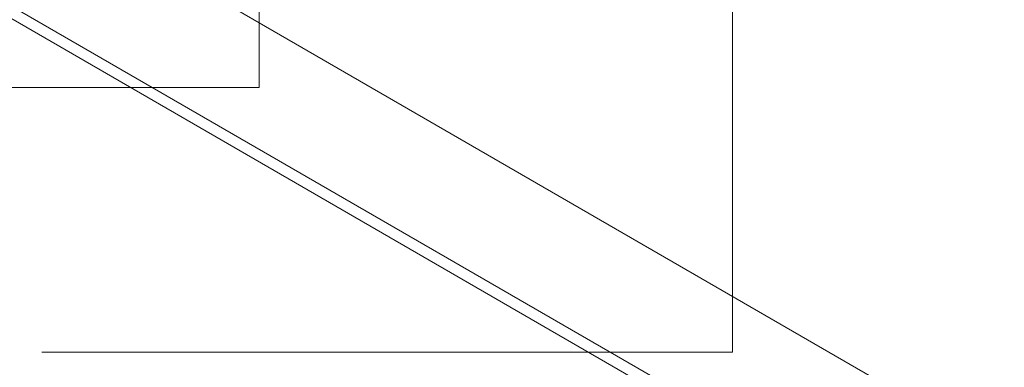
# Model space of a CAD drawing. Header units: metres. Extents: x 6.5 to 21.8, y 0.9 to 11.2.
# Tile 3 of 112: x 8.5 to 11.7, y 2.7 to 3.8. Entities that reach past the tile are written whole.
import ezdxf

# ---------------------------------------------------------------- set-up
doc = ezdxf.new("R2010")
doc.units = ezdxf.units.M
doc.layers.add('A-FLOR', color=7, linetype='Continuous', lineweight=5)
doc.layers.add('G-ANNO-TEXT', color=7, linetype='Continuous', lineweight=9)

msp = doc.modelspace()

# ---------------------------------------------------------------- linework, layer by layer
at = {"layer": 'A-FLOR'}
for p, q in [((7.7065, 4.2668), (13.3917, 0.9844)), ((13.3917, 1.3927), (8.4136, 4.2668)), ((13.3917, 0.9436), (7.7065, 4.226))]:
    msp.add_line(p, q, dxfattribs=at)
at = {"layer": 'G-ANNO-TEXT'}
for p, q in [((9.2662, 4.7686), (9.2662, 3.5651)), ((10.7961, 4.0975), (10.7961, 2.7109)), ((9.2662, 3.5651), (8.272, 3.5651)), ((8.7561, 2.7109), (8.5638, 2.7109)), ((10.7961, 2.7109), (8.7561, 2.7109))]:
    msp.add_line(p, q, dxfattribs=at)

doc.saveas('drawing.dxf')
